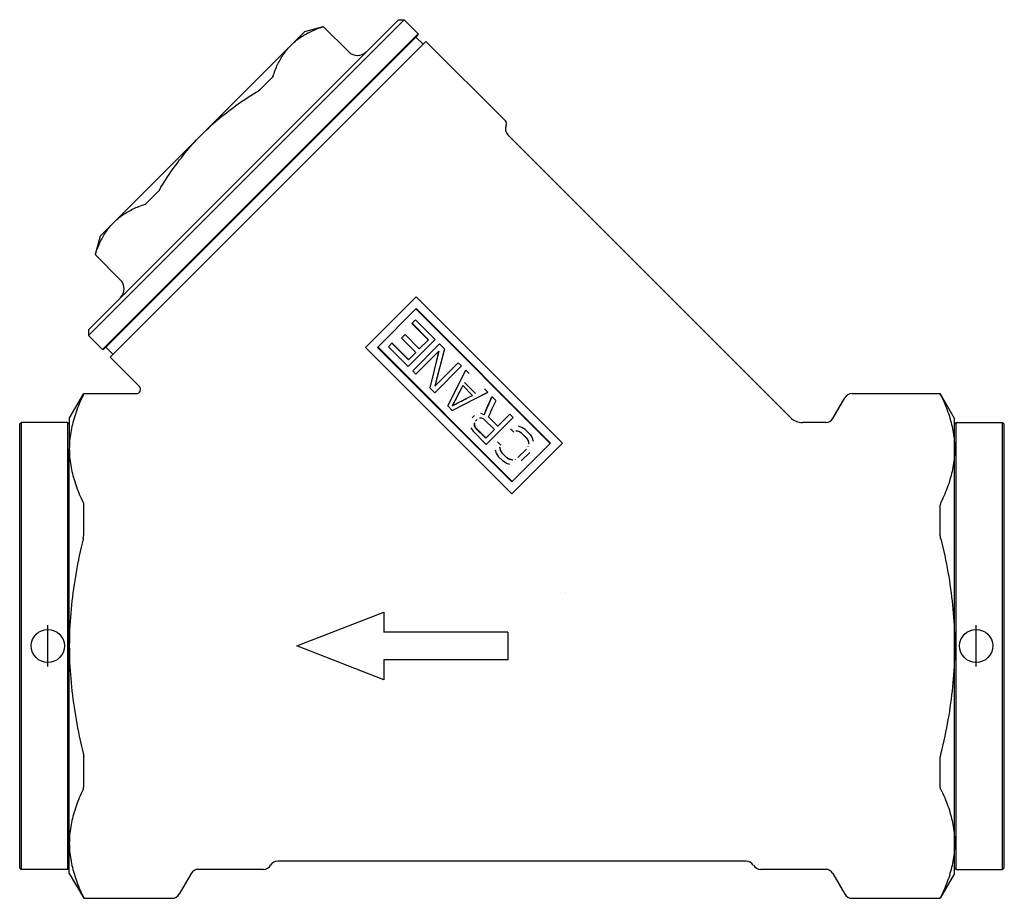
# Model space of a CAD drawing. Header units: millimetres. Extents: x 58 to 3654, y 0 to 363.
# Tile 2 of 4: x 249 to 368, y 157 to 263. Entities that reach past the tile are written whole.
import ezdxf

# ---------------------------------------------------------------- set-up
doc = ezdxf.new("R2010")
doc.units = ezdxf.units.MM
doc.layers.add('DETAIL', color=2, linetype='Continuous')
doc.layers.add('ORIGIN', color=6, linetype='Continuous')

msp = doc.modelspace()

# ---------------------------------------------------------------- linework, layer by layer
at = {"layer": 'DETAIL'}
for p, q in [((295.14, 263.38), (256.95, 225.19)), ((294.43, 263.38), (256.95, 225.9)), ((294.43, 263.38), (295.14, 263.38)), ((296.83, 261.68), (295.14, 263.38)), ((283.12, 261.96), (281.46, 260.31)), ((283.12, 261.96), (285.35, 262.56)), ((285.32, 262.54), (285.35, 262.56)), ((288.42, 259.49), (285.35, 262.56)), ((296.83, 261.68), (258.65, 223.5)), ((296.83, 261.54), (258.79, 223.5)), ((259.57, 222.58), (297.75, 260.76)), ((297.4, 260.41), (296.55, 261.26)), ((296.83, 261.54), (296.83, 261.68)), ((297.75, 260.76), (307.36, 251.16)), ((281.46, 260.31), (270.74, 249.59)), ((279.16, 256.38), (277.72, 254.93)), ((270.74, 249.59), (260.02, 238.87)), ((307.65, 249.45), (341.84, 215.26)), ((265.4, 242.62), (263.95, 241.17)), ((260.02, 238.87), (258.37, 237.22)), ((258.37, 237.22), (257.77, 234.98)), ((257.77, 234.98), (257.79, 235.01)), ((260.84, 231.91), (257.77, 234.98)), ((290.45, 223.76), (296.57, 229.88)), ((296.57, 229.88), (314.25, 212.21)), ((291.88, 223.77), (296.56, 228.46)), ((296.52, 228.41), (312.78, 212.15)), ((296.56, 228.46), (312.82, 212.19)), ((296.04, 226.66), (296.07, 226.68)), ((296.04, 226.66), (298.03, 224.67)), ((296.07, 226.68), (296.48, 227.09)), ((296.07, 226.68), (298.05, 224.69)), ((296.48, 227.09), (298.87, 224.71)), ((256.95, 225.9), (256.95, 225.19)), ((258.65, 223.5), (256.95, 225.19)), ((294.81, 224.9), (295.23, 225.31)), ((295.23, 225.31), (296.95, 223.59)), ((259.92, 222.93), (259.07, 223.78)), ((290.45, 223.76), (308.13, 206.08)), ((291.88, 223.77), (308.14, 207.51)), ((291.92, 223.82), (308.18, 207.55)), ((293.24, 223.85), (293.65, 224.27)), ((293.24, 223.85), (295.62, 221.47)), ((293.67, 224.29), (293.65, 224.27)), ((293.65, 224.27), (295.64, 222.28)), ((293.67, 224.29), (295.66, 222.3)), ((294.81, 224.9), (296.54, 223.17)), ((295.62, 221.47), (298.87, 224.71)), ((296.15, 220.93), (299.4, 224.18)), ((296.95, 223.59), (298.05, 224.69)), ((299.4, 224.18), (299.99, 223.58)), ((258.79, 223.5), (258.65, 223.5)), ((259.57, 222.58), (263.12, 219.03)), ((295.64, 222.28), (296.54, 223.17)), ((296.55, 220.54), (299.31, 223.3)), ((299.31, 223.3), (298.21, 218.88)), ((299.99, 223.58), (298.82, 219.09)), ((299.29, 223.28), (298.86, 221.48)), ((298.81, 218.28), (302.05, 221.53)), ((298.82, 219.09), (301.65, 221.92)), ((301.65, 221.92), (302.05, 221.53)), ((296.15, 220.93), (296.55, 220.54)), ((299.32, 221.01), (298.84, 219.12)), ((300.4, 216.69), (302.58, 221)), ((301.49, 218.84), (302.55, 220.97)), ((302.55, 220.97), (302.58, 221)), ((302.58, 221), (302.98, 220.6)), ((302.2, 219.16), (303.4, 217.97)), ((302.2, 219.15), (303.38, 217.96)), ((302.41, 219.51), (303.74, 218.18)), ((254.65, 215.18), (256.39, 218.18)), ((256.39, 218.11), (256.39, 218.18)), ((256.39, 218.18), (262.76, 218.18)), ((298.21, 218.88), (298.81, 218.28)), ((300.93, 216.16), (305.23, 218.34)), ((303.08, 217.25), (305.2, 218.31)), ((304.83, 218.74), (305.23, 218.34)), ((305.2, 218.31), (305.23, 218.34)), ((305.73, 217.78), (305.76, 217.81)), ((305.76, 217.81), (306.22, 217.35)), ((349.25, 218.18), (359.92, 218.18)), ((359.92, 218.18), (359.92, 218.11)), ((361.65, 215.18), (359.92, 218.18)), ((300.4, 216.69), (300.93, 216.16)), ((300.96, 216.73), (300.94, 216.7)), ((346.94, 215.18), (348.39, 217.68)), ((303.34, 215.26), (303.62, 215.54)), ((303.63, 215.55), (303.62, 215.54)), ((303.9, 215.69), (303.89, 215.68)), ((304.77, 215.63), (304.37, 215.76)), ((304.37, 215.76), (304.37, 215.76)), ((306.43, 214.24), (307.88, 215.69)), ((307.88, 215.69), (308.28, 215.3)), ((248.65, 214.48), (248.85, 214.68)), ((248.65, 214.48), (248.65, 160.88)), ((248.85, 214.68), (248.85, 160.68)), ((254.45, 214.68), (248.85, 214.68)), ((254.45, 214.68), (254.45, 160.68)), ((254.65, 214.48), (254.45, 214.68)), ((254.65, 215.18), (254.65, 211.49)), ((303.6, 214.59), (303.59, 214.32)), ((303.62, 214.34), (303.59, 214.32)), ((303.59, 214.32), (303.72, 214.05)), ((303.62, 214.61), (303.6, 214.59)), ((303.62, 214.61), (303.62, 214.34)), ((303.62, 214.34), (303.75, 214.08)), ((303.74, 214.87), (303.95, 215.07)), ((304.49, 215.22), (304.22, 215.21)), ((304.76, 215.09), (304.49, 215.22)), ((304.76, 215.09), (306.02, 213.83)), ((305.04, 212.05), (308.28, 215.3)), ((305.31, 215.37), (306.43, 214.24)), ((309.34, 214.1), (308.93, 214.23)), ((346.08, 214.68), (343.25, 214.68)), ((361.65, 211.49), (361.65, 215.18)), ((361.65, 214.48), (361.85, 214.68)), ((361.85, 160.68), (361.85, 214.68)), ((361.85, 214.68), (367.45, 214.68)), ((367.45, 160.68), (367.45, 214.68)), ((367.65, 214.48), (367.45, 214.68)), ((367.65, 160.88), (367.65, 214.48)), ((303.18, 214.04), (303.45, 213.64)), ((303.45, 213.64), (305.04, 212.05)), ((303.75, 214.08), (303.72, 214.05)), ((303.72, 214.05), (304.98, 212.79)), ((303.75, 214.08), (305.01, 212.82)), ((304.98, 212.79), (306.02, 213.83)), ((307.97, 213.92), (307.98, 213.94)), ((307.97, 213.92), (308.36, 213.52)), ((307.98, 213.94), (308.38, 213.54)), ((308.36, 213.52), (308.38, 213.54)), ((308.63, 213.66), (308.65, 213.68)), ((308.97, 213.6), (308.63, 213.66)), ((308.99, 213.62), (308.65, 213.68)), ((308.97, 213.6), (308.99, 213.62)), ((309.3, 213.4), (308.97, 213.6)), ((309.32, 213.42), (308.99, 213.62)), ((309.3, 213.4), (309.32, 213.42)), ((309.3, 213.4), (309.9, 212.8)), ((309.32, 213.42), (309.92, 212.83)), ((309.74, 213.84), (309.34, 214.1)), ((309.74, 213.84), (310.33, 213.24)), ((310.33, 213.24), (310.6, 212.84)), ((306.41, 212.36), (306.39, 212.35)), ((306.39, 212.35), (306.79, 211.95)), ((306.41, 212.36), (306.81, 211.97)), ((306.81, 211.97), (306.79, 211.95)), ((308.13, 206.08), (314.25, 212.21)), ((308.14, 207.51), (312.82, 212.19)), ((309.9, 212.8), (309.92, 212.83)), ((309.9, 212.8), (310.1, 212.47)), ((309.92, 212.83), (310.12, 212.49)), ((310.1, 212.47), (310.12, 212.49)), ((310.1, 212.47), (310.16, 212.14)), ((310.12, 212.49), (310.18, 212.15)), ((310.16, 212.14), (310.18, 212.15)), ((310.6, 212.84), (310.72, 212.44)), ((254.65, 187.68), (254.65, 211.49)), ((306.11, 211.4), (306.23, 210.99)), ((306.23, 210.99), (306.49, 210.59)), ((306.67, 211.7), (306.65, 211.68)), ((306.65, 211.68), (306.71, 211.34)), ((306.67, 211.7), (306.73, 211.36)), ((306.73, 211.36), (306.71, 211.34)), ((306.71, 211.34), (306.91, 211.01)), ((306.73, 211.36), (306.93, 211.03)), ((306.93, 211.03), (306.91, 211.01)), ((306.91, 211.01), (307.51, 210.41)), ((306.93, 211.03), (307.53, 210.43)), ((308.86, 210.44), (309.89, 211.47)), ((309.26, 210.04), (310.29, 211.08)), ((310.09, 211.8), (310.1, 211.82)), ((361.65, 187.68), (361.65, 211.49)), ((306.49, 210.59), (307.09, 210)), ((307.49, 209.73), (307.09, 210)), ((307.9, 209.61), (307.49, 209.73)), ((307.53, 210.43), (307.51, 210.41)), ((307.84, 210.21), (307.51, 210.41)), ((307.86, 210.24), (307.53, 210.43)), ((307.86, 210.24), (307.84, 210.21)), ((308.18, 210.15), (307.84, 210.21)), ((308.2, 210.17), (307.86, 210.24)), ((308.2, 210.17), (308.18, 210.15)), ((308.53, 210.24), (308.52, 210.23)), ((256.39, 201.08), (256.39, 204.7)), ((359.92, 201.08), (359.92, 204.7)), ((314.59, 194.16), (314.59, 194.16)), ((282.15, 187.68), (292.65, 191.75)), ((292.65, 191.75), (292.65, 189.36)), ((307.65, 189.36), (292.65, 189.36)), ((307.65, 189.36), (307.65, 186)), ((254.65, 163.86), (254.65, 187.68)), ((292.65, 183.6), (282.15, 187.68)), ((361.65, 163.86), (361.65, 187.68)), ((307.65, 186), (292.65, 186)), ((292.65, 186), (292.65, 183.6)), ((256.39, 170.65), (256.39, 174.28)), ((359.92, 170.65), (359.92, 174.28)), ((254.65, 160.18), (254.65, 163.86)), ((361.65, 160.18), (361.65, 163.86)), ((248.65, 160.88), (248.85, 160.68)), ((254.45, 160.68), (248.85, 160.68)), ((254.65, 160.88), (254.45, 160.68)), ((278.12, 160.68), (270.23, 160.68)), ((336.45, 161.68), (279.85, 161.68)), ((346.08, 160.68), (338.19, 160.68)), ((361.65, 160.88), (361.85, 160.68)), ((361.85, 160.68), (367.45, 160.68)), ((367.65, 160.88), (367.45, 160.68)), ((254.65, 160.18), (256.39, 157.18)), ((269.37, 160.18), (267.92, 157.68)), ((346.94, 160.18), (348.39, 157.68)), ((361.65, 160.18), (359.92, 157.18)), ((256.39, 157.18), (256.39, 157.25)), ((256.39, 157.18), (267.06, 157.18)), ((349.25, 157.18), (359.92, 157.18)), ((359.92, 157.25), (359.92, 157.18))]:
    msp.add_line(p, q, dxfattribs=at)
at = {"layer": 'DETAIL', "flags": 128}
for points in [[(281.46, 260.31), (281.58, 260.43), (281.71, 260.55), (281.84, 260.66), (281.98, 260.78), (282.11, 260.89), (282.25, 261), (282.39, 261.1), (282.54, 261.21), (282.69, 261.31), (282.84, 261.4), (282.99, 261.5), (283.15, 261.59), (283.31, 261.68), (283.47, 261.77), (283.63, 261.85), (283.8, 261.93), (283.97, 262.01), (284.14, 262.09), (284.32, 262.16), (284.5, 262.24), (284.69, 262.31), (284.87, 262.38), (285.06, 262.45), (285.25, 262.51)], [(285.25, 262.51), (285.26, 262.51), (285.26, 262.51), (285.27, 262.52), (285.27, 262.52), (285.28, 262.52), (285.28, 262.52), (285.29, 262.52), (285.29, 262.52), (285.29, 262.52), (285.3, 262.53), (285.3, 262.53), (285.3, 262.53), (285.3, 262.53), (285.31, 262.53), (285.31, 262.53), (285.31, 262.53), (285.31, 262.53), (285.32, 262.53), (285.32, 262.53), (285.32, 262.53), (285.32, 262.54), (285.32, 262.54), (285.32, 262.54), (285.32, 262.54)], [(279.25, 256.51), (279.32, 256.7), (279.39, 256.89), (279.45, 257.08), (279.53, 257.26), (279.6, 257.44), (279.68, 257.62), (279.75, 257.79), (279.83, 257.96), (279.91, 258.13), (280, 258.3), (280.09, 258.46), (280.18, 258.62), (280.27, 258.77), (280.36, 258.93), (280.46, 259.08), (280.56, 259.23), (280.66, 259.37), (280.77, 259.51), (280.88, 259.65), (280.99, 259.79), (281.1, 259.92), (281.22, 260.05), (281.34, 260.18), (281.46, 260.31)], [(279.25, 256.51), (279.25, 256.51), (279.25, 256.5), (279.25, 256.5), (279.25, 256.49), (279.24, 256.48), (279.24, 256.48), (279.24, 256.47), (279.23, 256.47), (279.23, 256.46), (279.23, 256.46), (279.22, 256.45), (279.22, 256.45), (279.22, 256.44), (279.21, 256.43), (279.21, 256.43), (279.2, 256.42), (279.2, 256.42), (279.19, 256.41), (279.19, 256.41), (279.18, 256.4), (279.18, 256.4), (279.17, 256.39), (279.17, 256.38), (279.16, 256.38)], [(270.74, 249.59), (270.99, 249.84), (271.24, 250.08), (271.5, 250.32), (271.75, 250.56), (272.01, 250.79), (272.28, 251.02), (272.54, 251.25), (272.81, 251.48), (273.08, 251.7), (273.36, 251.92), (273.64, 252.14), (273.92, 252.36), (274.2, 252.57), (274.49, 252.78), (274.77, 252.99), (275.07, 253.2), (275.36, 253.4), (275.66, 253.61), (275.97, 253.81), (276.27, 254.01), (276.58, 254.21), (276.9, 254.41), (277.22, 254.6), (277.54, 254.79)], [(277.54, 254.79), (277.55, 254.8), (277.55, 254.81), (277.56, 254.81), (277.57, 254.82), (277.58, 254.82), (277.59, 254.83), (277.6, 254.83), (277.6, 254.84), (277.61, 254.84), (277.62, 254.85), (277.63, 254.85), (277.63, 254.86), (277.64, 254.87), (277.65, 254.87), (277.66, 254.88), (277.66, 254.88), (277.67, 254.89), (277.68, 254.9), (277.68, 254.9), (277.69, 254.91), (277.7, 254.91), (277.7, 254.92), (277.71, 254.93), (277.72, 254.93)], [(265.54, 242.79), (265.73, 243.12), (265.93, 243.43), (266.12, 243.75), (266.32, 244.06), (266.52, 244.37), (266.72, 244.67), (266.93, 244.97), (267.13, 245.26), (267.34, 245.56), (267.55, 245.85), (267.76, 246.13), (267.97, 246.42), (268.19, 246.7), (268.41, 246.97), (268.63, 247.25), (268.85, 247.52), (269.08, 247.79), (269.31, 248.05), (269.54, 248.32), (269.77, 248.58), (270.01, 248.84), (270.25, 249.09), (270.5, 249.34), (270.74, 249.59)], [(265.54, 242.79), (265.53, 242.79), (265.53, 242.78), (265.52, 242.77), (265.52, 242.76), (265.51, 242.75), (265.5, 242.74), (265.5, 242.74), (265.49, 242.73), (265.49, 242.72), (265.48, 242.71), (265.48, 242.7), (265.47, 242.7), (265.47, 242.69), (265.46, 242.68), (265.45, 242.67), (265.45, 242.67), (265.44, 242.66), (265.44, 242.65), (265.43, 242.65), (265.42, 242.64), (265.42, 242.63), (265.41, 242.63), (265.41, 242.62), (265.4, 242.62)], [(260.02, 238.87), (260.15, 239), (260.28, 239.12), (260.41, 239.23), (260.54, 239.35), (260.68, 239.46), (260.82, 239.56), (260.96, 239.67), (261.11, 239.77), (261.25, 239.87), (261.4, 239.97), (261.56, 240.06), (261.71, 240.16), (261.87, 240.25), (262.03, 240.33), (262.2, 240.42), (262.37, 240.5), (262.54, 240.58), (262.71, 240.66), (262.89, 240.73), (263.07, 240.81), (263.25, 240.88), (263.44, 240.95), (263.63, 241.01), (263.82, 241.08)], [(263.82, 241.08), (263.83, 241.08), (263.83, 241.08), (263.84, 241.08), (263.84, 241.09), (263.85, 241.09), (263.85, 241.09), (263.86, 241.09), (263.86, 241.1), (263.87, 241.1), (263.87, 241.1), (263.88, 241.11), (263.89, 241.11), (263.89, 241.12), (263.9, 241.12), (263.9, 241.12), (263.91, 241.13), (263.91, 241.13), (263.92, 241.14), (263.92, 241.14), (263.93, 241.15), (263.94, 241.15), (263.94, 241.16), (263.95, 241.16), (263.95, 241.17)], [(257.82, 235.08), (257.89, 235.27), (257.95, 235.46), (258.02, 235.65), (258.09, 235.83), (258.17, 236.01), (258.24, 236.19), (258.32, 236.36), (258.4, 236.53), (258.48, 236.7), (258.57, 236.86), (258.65, 237.03), (258.74, 237.18), (258.83, 237.34), (258.93, 237.49), (259.03, 237.64), (259.13, 237.79), (259.23, 237.94), (259.33, 238.08), (259.44, 238.22), (259.55, 238.36), (259.67, 238.49), (259.78, 238.62), (259.9, 238.75), (260.02, 238.87)], [(257.82, 235.08), (257.82, 235.07), (257.82, 235.07), (257.82, 235.06), (257.81, 235.06), (257.81, 235.05), (257.81, 235.05), (257.81, 235.05), (257.81, 235.04), (257.81, 235.04), (257.81, 235.04), (257.8, 235.03), (257.8, 235.03), (257.8, 235.03), (257.8, 235.02), (257.8, 235.02), (257.8, 235.02), (257.8, 235.02), (257.8, 235.02), (257.8, 235.01), (257.8, 235.01), (257.8, 235.01), (257.8, 235.01), (257.8, 235.01), (257.79, 235.01)], [(256.33, 217.97), (256.2, 217.72), (256.08, 217.46), (255.97, 217.21), (255.86, 216.95), (255.75, 216.7), (255.65, 216.45), (255.56, 216.19), (255.46, 215.94), (255.38, 215.69), (255.3, 215.45), (255.22, 215.2), (255.15, 214.95), (255.08, 214.7), (255.02, 214.46), (254.96, 214.21), (254.91, 213.96), (254.86, 213.71), (254.82, 213.47), (254.78, 213.22), (254.75, 212.97), (254.72, 212.73), (254.69, 212.48), (254.68, 212.23), (254.66, 211.99), (254.66, 211.74), (254.65, 211.49)], [(256.33, 217.97), (256.33, 217.98), (256.34, 217.99), (256.34, 218), (256.35, 218.01), (256.35, 218.02), (256.35, 218.03), (256.36, 218.03), (256.36, 218.04), (256.36, 218.05), (256.37, 218.05), (256.37, 218.06), (256.37, 218.07), (256.37, 218.07), (256.38, 218.08), (256.38, 218.08), (256.38, 218.08), (256.38, 218.09), (256.38, 218.09), (256.38, 218.09), (256.38, 218.1), (256.39, 218.1), (256.39, 218.1), (256.39, 218.1), (256.39, 218.11)], [(359.98, 217.97), (359.97, 217.98), (359.97, 217.99), (359.97, 218), (359.96, 218.01), (359.96, 218.02), (359.95, 218.03), (359.95, 218.03), (359.95, 218.04), (359.94, 218.05), (359.94, 218.05), (359.94, 218.06), (359.94, 218.07), (359.93, 218.07), (359.93, 218.08), (359.93, 218.08), (359.93, 218.08), (359.93, 218.09), (359.93, 218.09), (359.92, 218.09), (359.92, 218.1), (359.92, 218.1), (359.92, 218.1), (359.92, 218.1), (359.92, 218.11)], [(359.98, 217.97), (360.1, 217.72), (360.22, 217.46), (360.34, 217.21), (360.45, 216.95), (360.55, 216.7), (360.66, 216.45), (360.75, 216.19), (360.84, 215.94), (360.93, 215.69), (361.01, 215.45), (361.09, 215.2), (361.16, 214.95), (361.23, 214.7), (361.29, 214.46), (361.35, 214.21), (361.4, 213.96), (361.45, 213.71), (361.49, 213.47), (361.53, 213.22), (361.56, 212.97), (361.59, 212.73), (361.61, 212.48), (361.63, 212.23), (361.64, 211.99), (361.65, 211.74), (361.65, 211.49)], [(254.65, 211.49), (254.66, 211.25), (254.66, 211), (254.68, 210.75), (254.69, 210.51), (254.72, 210.26), (254.75, 210.01), (254.78, 209.77), (254.82, 209.52), (254.86, 209.27), (254.91, 209.02), (254.96, 208.78), (255.02, 208.53), (255.08, 208.28), (255.15, 208.04), (255.22, 207.79), (255.3, 207.54), (255.38, 207.29), (255.46, 207.04), (255.56, 206.79), (255.65, 206.54), (255.75, 206.29), (255.86, 206.04), (255.97, 205.78), (256.08, 205.53), (256.2, 205.27), (256.33, 205.01)], [(361.65, 211.49), (361.65, 211.25), (361.64, 211), (361.63, 210.75), (361.61, 210.51), (361.59, 210.26), (361.56, 210.01), (361.53, 209.77), (361.49, 209.52), (361.45, 209.27), (361.4, 209.02), (361.35, 208.78), (361.29, 208.53), (361.23, 208.28), (361.16, 208.04), (361.09, 207.79), (361.01, 207.54), (360.93, 207.29), (360.84, 207.04), (360.75, 206.79), (360.66, 206.54), (360.55, 206.29), (360.45, 206.04), (360.34, 205.78), (360.22, 205.53), (360.1, 205.27), (359.98, 205.01)], [(256.33, 205.01), (256.33, 205), (256.34, 204.99), (256.34, 204.98), (256.35, 204.97), (256.35, 204.96), (256.35, 204.95), (256.36, 204.94), (256.36, 204.93), (256.36, 204.91), (256.37, 204.9), (256.37, 204.89), (256.37, 204.88), (256.37, 204.86), (256.38, 204.85), (256.38, 204.84), (256.38, 204.82), (256.38, 204.81), (256.38, 204.79), (256.38, 204.78), (256.38, 204.77), (256.39, 204.75), (256.39, 204.74), (256.39, 204.72), (256.39, 204.7)], [(359.98, 205.01), (359.97, 205), (359.97, 204.99), (359.97, 204.98), (359.96, 204.97), (359.96, 204.96), (359.95, 204.95), (359.95, 204.94), (359.95, 204.93), (359.94, 204.91), (359.94, 204.9), (359.94, 204.89), (359.94, 204.88), (359.93, 204.86), (359.93, 204.85), (359.93, 204.84), (359.93, 204.82), (359.93, 204.81), (359.93, 204.79), (359.92, 204.78), (359.92, 204.77), (359.92, 204.75), (359.92, 204.74), (359.92, 204.72), (359.92, 204.7)], [(256.33, 200.64), (256.2, 200.12), (256.08, 199.61), (255.97, 199.1), (255.86, 198.59), (255.75, 198.09), (255.65, 197.58), (255.56, 197.08), (255.46, 196.58), (255.38, 196.08), (255.3, 195.58), (255.22, 195.09), (255.15, 194.59), (255.08, 194.1), (255.02, 193.6), (254.96, 193.11), (254.91, 192.61), (254.86, 192.12), (254.82, 191.63), (254.78, 191.13), (254.75, 190.64), (254.72, 190.15), (254.69, 189.65), (254.68, 189.16), (254.66, 188.66), (254.66, 188.17), (254.65, 187.68)], [(256.33, 200.64), (256.33, 200.66), (256.34, 200.68), (256.34, 200.7), (256.35, 200.72), (256.35, 200.74), (256.35, 200.75), (256.36, 200.77), (256.36, 200.79), (256.36, 200.81), (256.37, 200.83), (256.37, 200.85), (256.37, 200.87), (256.37, 200.88), (256.38, 200.9), (256.38, 200.92), (256.38, 200.94), (256.38, 200.96), (256.38, 200.97), (256.38, 200.99), (256.38, 201.01), (256.39, 201.03), (256.39, 201.04), (256.39, 201.06), (256.39, 201.08)], [(359.98, 200.64), (359.97, 200.66), (359.97, 200.68), (359.97, 200.7), (359.96, 200.72), (359.96, 200.74), (359.95, 200.75), (359.95, 200.77), (359.95, 200.79), (359.94, 200.81), (359.94, 200.83), (359.94, 200.85), (359.94, 200.87), (359.93, 200.88), (359.93, 200.9), (359.93, 200.92), (359.93, 200.94), (359.93, 200.96), (359.93, 200.97), (359.92, 200.99), (359.92, 201.01), (359.92, 201.03), (359.92, 201.04), (359.92, 201.06), (359.92, 201.08)], [(359.98, 200.64), (360.1, 200.12), (360.22, 199.61), (360.34, 199.1), (360.45, 198.59), (360.55, 198.09), (360.66, 197.58), (360.75, 197.08), (360.84, 196.58), (360.93, 196.08), (361.01, 195.58), (361.09, 195.09), (361.16, 194.59), (361.23, 194.1), (361.29, 193.6), (361.35, 193.11), (361.4, 192.61), (361.45, 192.12), (361.49, 191.63), (361.53, 191.13), (361.56, 190.64), (361.59, 190.15), (361.61, 189.65), (361.63, 189.16), (361.64, 188.66), (361.65, 188.17), (361.65, 187.68)], [(254.65, 187.68), (254.66, 187.18), (254.66, 186.69), (254.68, 186.2), (254.69, 185.7), (254.72, 185.21), (254.75, 184.72), (254.78, 184.22), (254.82, 183.73), (254.86, 183.23), (254.91, 182.74), (254.96, 182.25), (255.02, 181.75), (255.08, 181.26), (255.15, 180.76), (255.22, 180.27), (255.3, 179.77), (255.38, 179.27), (255.46, 178.78), (255.56, 178.28), (255.65, 177.77), (255.75, 177.27), (255.86, 176.76), (255.97, 176.25), (256.08, 175.74), (256.2, 175.23), (256.33, 174.72)], [(361.65, 187.68), (361.65, 187.18), (361.64, 186.69), (361.63, 186.2), (361.61, 185.7), (361.59, 185.21), (361.56, 184.72), (361.53, 184.22), (361.49, 183.73), (361.45, 183.23), (361.4, 182.74), (361.35, 182.25), (361.29, 181.75), (361.23, 181.26), (361.16, 180.76), (361.09, 180.27), (361.01, 179.77), (360.93, 179.27), (360.84, 178.78), (360.75, 178.28), (360.66, 177.77), (360.55, 177.27), (360.45, 176.76), (360.34, 176.25), (360.22, 175.74), (360.1, 175.23), (359.98, 174.72)], [(256.33, 174.72), (256.33, 174.7), (256.34, 174.68), (256.34, 174.66), (256.35, 174.64), (256.35, 174.62), (256.35, 174.6), (256.36, 174.58), (256.36, 174.56), (256.36, 174.54), (256.37, 174.53), (256.37, 174.51), (256.37, 174.49), (256.37, 174.47), (256.38, 174.45), (256.38, 174.43), (256.38, 174.42), (256.38, 174.4), (256.38, 174.38), (256.38, 174.36), (256.38, 174.35), (256.39, 174.33), (256.39, 174.31), (256.39, 174.29), (256.39, 174.28)], [(359.98, 174.72), (359.97, 174.7), (359.97, 174.68), (359.97, 174.66), (359.96, 174.64), (359.96, 174.62), (359.95, 174.6), (359.95, 174.58), (359.95, 174.56), (359.94, 174.54), (359.94, 174.53), (359.94, 174.51), (359.94, 174.49), (359.93, 174.47), (359.93, 174.45), (359.93, 174.43), (359.93, 174.42), (359.93, 174.4), (359.93, 174.38), (359.92, 174.36), (359.92, 174.35), (359.92, 174.33), (359.92, 174.31), (359.92, 174.29), (359.92, 174.28)], [(256.33, 170.34), (256.2, 170.09), (256.08, 169.83), (255.97, 169.57), (255.86, 169.32), (255.75, 169.07), (255.65, 168.81), (255.56, 168.56), (255.46, 168.31), (255.38, 168.06), (255.3, 167.81), (255.22, 167.57), (255.15, 167.32), (255.08, 167.07), (255.02, 166.82), (254.96, 166.58), (254.91, 166.33), (254.86, 166.08), (254.82, 165.84), (254.78, 165.59), (254.75, 165.34), (254.72, 165.1), (254.69, 164.85), (254.68, 164.6), (254.66, 164.36), (254.66, 164.11), (254.65, 163.86)], [(256.33, 170.34), (256.33, 170.35), (256.34, 170.36), (256.34, 170.37), (256.35, 170.38), (256.35, 170.39), (256.35, 170.41), (256.36, 170.42), (256.36, 170.43), (256.36, 170.44), (256.37, 170.45), (256.37, 170.47), (256.37, 170.48), (256.37, 170.49), (256.38, 170.51), (256.38, 170.52), (256.38, 170.53), (256.38, 170.55), (256.38, 170.56), (256.38, 170.58), (256.38, 170.59), (256.39, 170.6), (256.39, 170.62), (256.39, 170.63), (256.39, 170.65)], [(359.98, 170.34), (359.97, 170.35), (359.97, 170.36), (359.97, 170.37), (359.96, 170.38), (359.96, 170.39), (359.95, 170.41), (359.95, 170.42), (359.95, 170.43), (359.94, 170.44), (359.94, 170.45), (359.94, 170.47), (359.94, 170.48), (359.93, 170.49), (359.93, 170.51), (359.93, 170.52), (359.93, 170.53), (359.93, 170.55), (359.93, 170.56), (359.92, 170.58), (359.92, 170.59), (359.92, 170.6), (359.92, 170.62), (359.92, 170.63), (359.92, 170.65)], [(359.98, 170.34), (360.1, 170.09), (360.22, 169.83), (360.34, 169.57), (360.45, 169.32), (360.55, 169.07), (360.66, 168.81), (360.75, 168.56), (360.84, 168.31), (360.93, 168.06), (361.01, 167.81), (361.09, 167.57), (361.16, 167.32), (361.23, 167.07), (361.29, 166.82), (361.35, 166.58), (361.4, 166.33), (361.45, 166.08), (361.49, 165.84), (361.53, 165.59), (361.56, 165.34), (361.59, 165.1), (361.61, 164.85), (361.63, 164.6), (361.64, 164.36), (361.65, 164.11), (361.65, 163.86)], [(254.65, 163.86), (254.66, 163.62), (254.66, 163.37), (254.68, 163.12), (254.69, 162.87), (254.72, 162.63), (254.75, 162.38), (254.78, 162.13), (254.82, 161.89), (254.86, 161.64), (254.91, 161.39), (254.96, 161.15), (255.02, 160.9), (255.08, 160.65), (255.15, 160.4), (255.22, 160.16), (255.3, 159.91), (255.38, 159.66), (255.46, 159.41), (255.56, 159.16), (255.65, 158.91), (255.75, 158.66), (255.86, 158.4), (255.97, 158.15), (256.08, 157.89), (256.2, 157.64), (256.33, 157.38)], [(361.65, 163.86), (361.65, 163.62), (361.64, 163.37), (361.63, 163.12), (361.61, 162.87), (361.59, 162.63), (361.56, 162.38), (361.53, 162.13), (361.49, 161.89), (361.45, 161.64), (361.4, 161.39), (361.35, 161.15), (361.29, 160.9), (361.23, 160.65), (361.16, 160.4), (361.09, 160.16), (361.01, 159.91), (360.93, 159.66), (360.84, 159.41), (360.75, 159.16), (360.66, 158.91), (360.55, 158.66), (360.45, 158.4), (360.34, 158.15), (360.22, 157.89), (360.1, 157.64), (359.98, 157.38)], [(256.33, 157.38), (256.33, 157.37), (256.34, 157.36), (256.34, 157.35), (256.35, 157.35), (256.35, 157.34), (256.35, 157.33), (256.36, 157.32), (256.36, 157.31), (256.36, 157.31), (256.37, 157.3), (256.37, 157.3), (256.37, 157.29), (256.37, 157.28), (256.38, 157.28), (256.38, 157.28), (256.38, 157.27), (256.38, 157.27), (256.38, 157.26), (256.38, 157.26), (256.38, 157.26), (256.39, 157.25), (256.39, 157.25), (256.39, 157.25), (256.39, 157.25)], [(359.98, 157.38), (359.97, 157.37), (359.97, 157.36), (359.97, 157.35), (359.96, 157.35), (359.96, 157.34), (359.95, 157.33), (359.95, 157.32), (359.95, 157.31), (359.94, 157.31), (359.94, 157.3), (359.94, 157.3), (359.94, 157.29), (359.93, 157.28), (359.93, 157.28), (359.93, 157.28), (359.93, 157.27), (359.93, 157.27), (359.93, 157.26), (359.92, 157.26), (359.92, 157.26), (359.92, 157.25), (359.92, 157.25), (359.92, 157.25), (359.92, 157.25)]]:
    msp.add_lwpolyline(points, dxfattribs=at)
at = {"layer": 'DETAIL'}
for centre, radius, start, end in [((289.48, 260.55), 1.5, 225, 315), ((307.01, 250.8), 0.5, 334.4712, 45), ((308.36, 250.16), 1, 154.4712, 225), ((259.78, 230.85), 1.5, 315, 45), ((262.76, 218.68), 0.5, 269.999, 45.001), ((349.25, 217.18), 1, 90, 150), ((343.25, 216.68), 2, 224.9999, 270.0001), ((346.08, 215.68), 1, 270, 330), ((270.23, 159.68), 1, 90, 150), ((278.12, 161.68), 1, 270, 330), ((279.85, 160.68), 1, 90, 150), ((336.45, 160.68), 1, 30, 90), ((338.19, 161.68), 1, 210, 270), ((346.08, 159.68), 1, 30, 90), ((267.06, 158.18), 1, 270, 330.0004), ((349.25, 158.18), 1, 210, 270)]:
    msp.add_arc(centre, radius, start, end, dxfattribs=at)
for centre, major_axis, ratio, start_param, end_param in [((301.85, 218.48), (-13.37, -25.97), 0.000001, 4.68608, 4.780839), ((302.71, 217.62), (-25.97, -13.37), 0.000001, 1.502346, 1.597105), ((301.85, 218.48), (-13.03, -25.65), 0.000002, 4.712389, 4.780716), ((304.75, 215.58), (-12.49, -27.53), 0.000002, 1.572513, 1.651916), ((304.75, 215.58), (-12.14, -27.22), 0.000003, 1.572536, 1.651721), ((302.71, 217.62), (-25.65, -13.03), 0.000002, 1.50247, 1.570796), ((305.2, 215.14), (-12.65, -27.24), 0.000002, 1.579436, 1.65218)]:
    msp.add_ellipse(centre, major_axis=major_axis, ratio=ratio, start_param=start_param, end_param=end_param, dxfattribs=at)
at = {"layer": 'ORIGIN'}
for p, q in [((252.05, 185.18), (252.05, 190.18)), ((364.25, 185.18), (364.25, 190.18))]:
    msp.add_line(p, q, dxfattribs=at)
for centre in [(252.05, 187.68), (364.25, 187.68)]:
    msp.add_circle(centre, 2, dxfattribs=at)

doc.saveas('drawing.dxf')
